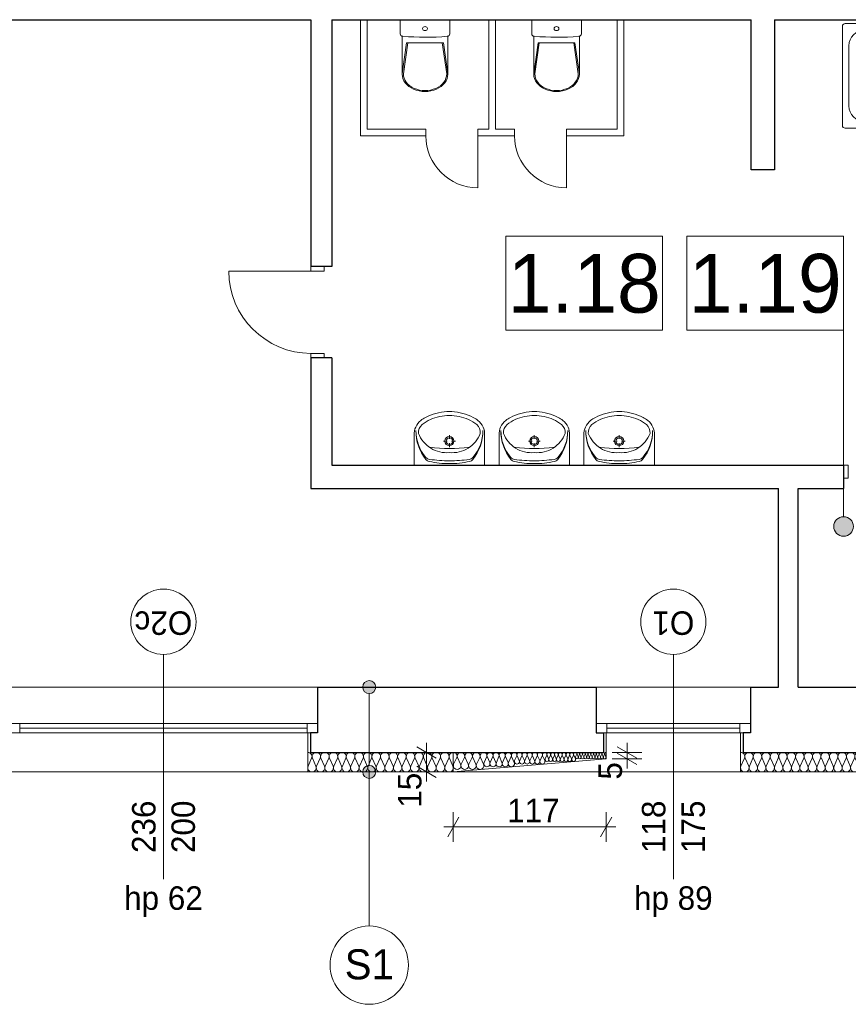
# Model space of a CAD drawing. Extents: x -21260 to 35740, y -2672 to 187028.
# Tile 88 of 120: x 24353 to 30699, y 89537 to 97076. Entities that reach past the tile are written whole.
import ezdxf

# ---------------------------------------------------------------- set-up
doc = ezdxf.new("R2010")
doc.units = 0
doc.header["$MEASUREMENT"] = 0
doc.layers.add('arch izolacje_Nr_Pióra__3', color=7, linetype='Continuous', lineweight=13, true_color=0xff6600)
doc.layers.add('Arch ocieplenie_Nr_Pióra__22', color=7, linetype='Continuous', lineweight=9, true_color=0x7f7f7f)
for name, color, linetype in [('Arch ocieplenie', 7, 'Continuous'), ('Arch opisy', 7, 'Continuous'), ('Arch wymiary', 7, 'Continuous'), ('INWENT wyposarzenie', 7, 'Continuous')]:
    doc.layers.add(name, color=color, linetype=linetype)
for name, color, linetype, lineweight in [('Arch opisy okien_Nr_Pióra__21', 7, 'Continuous', 13), ('Arch opisy_Nr_Pióra__1', 7, 'Continuous', 25), ('Arch opisy_Nr_Pióra__21', 7, 'Continuous', 13), ('Arch wymiary_Nr_Pióra__5', 7, 'Continuous', 13), ('INWENT OPISY_Nr_Pióra__21', 7, 'Continuous', 13), ('INWENT wyposarzenie_Nr_Pióra__21', 7, 'Continuous', 13), ('INWENT wyposarzenie_Nr_Pióra__5', 7, 'Continuous', 13), ('INWENT. DRZWI_Nr_Pióra__21', 7, 'Continuous', 13), ('INWENT. OKNA_Nr_Pióra__5', 7, 'Continuous', 13), ('INWENT.ŚCIANY_Nr_Pióra__1', 7, 'Continuous', 25), ('INWENT.ŚCIANY_Nr_Pióra__21', 7, 'Continuous', 13), ('INWENT.ŚCIANY_Nr_Pióra__5', 7, 'Continuous', 13)]:
    doc.layers.add(name, color=color, linetype=linetype, lineweight=lineweight)
doc.styles.add('GENERATED_STYLE_1', font='txt')
doc.styles.add('GENERATED_STYLE_3', font='txt')
doc.styles.add('GENERATED_STYLE_4', font='txt')
doc.styles.add('GENERATED_STYLE_6', font='txt')
doc.styles.add('GENERATED_STYLE_7', font='txt')
doc.dimstyles.new('GENERATED_STYLE__1', dxfattribs={"dimtxt": 179.999995, "dimasz": 114, "dimexe": 0.18, "dimexo": 0, "dimgap": 0.09, "dimtad": 1, "dimdec": 0, "dimlfac": 0.1, "dimzin": 0, "dimdsep": 46, "dimtxsty": 'GENERATED_STYLE_1', "dimblk": 'ARROWHEAD_2', "dimblk1": 'ARROWHEAD_2', "dimblk2": 'ARROWHEAD_2', "dimcen": 0.09, "dimclrd": 7, "dimclre": 7, "dimclrt": 7, "dimazin": 0, "dimtfac": 1, "dimtdec": 4, "dimtmove": 0, "dimatfit": 3, "dimfxl": 0, "dimtolj": 1, "dimtzin": 0, "dimarcsym": 0})
doc.dimstyles.new('GENERATED_STYLE__3', dxfattribs={"dimtxt": 179.999995, "dimasz": 114, "dimexe": 0.18, "dimexo": 0, "dimgap": 0.09, "dimtad": 1, "dimtih": 1, "dimtoh": 1, "dimdec": 0, "dimlfac": 0.1, "dimzin": 0, "dimdsep": 46, "dimtxsty": 'GENERATED_STYLE_1', "dimblk": 'ARROWHEAD_2', "dimblk1": 'ARROWHEAD_2', "dimblk2": 'ARROWHEAD_2', "dimcen": 0.09, "dimclrd": 7, "dimclre": 7, "dimclrt": 7, "dimazin": 0, "dimtfac": 1, "dimtdec": 4, "dimtmove": 0, "dimatfit": 3, "dimfxl": 0, "dimtolj": 1, "dimtzin": 0, "dimarcsym": 0})

# ---------------------------------------------------------------- blocks, each defined once
blk = doc.blocks.new('Izolacja cieplna 14_147', base_point=(29874.1, 91465.9))
at = {"layer": 'Arch ocieplenie_Nr_Pióra__22', "linetype": 'Continuous'}
for p, q in [((29876.8, 91360.6), (29903.8, 91421.2)), ((29909.2, 91421.2), (29936.2, 91360.6)), ((29941.6, 91360.6), (29968.6, 91421.2)), ((29974, 91421.2), (30001, 91360.6)), ((30006.4, 91360.6), (30033.4, 91421.2)), ((30038.8, 91421.2), (30065.8, 91360.6)), ((30071.2, 91360.6), (30098.2, 91421.2)), ((30103.6, 91421.2), (30130.6, 91360.6)), ((30136, 91360.6), (30163, 91421.2)), ((30168.4, 91421.2), (30195.4, 91360.6)), ((30200.8, 91360.6), (30227.8, 91421.2)), ((30233.2, 91421.2), (30260.2, 91360.6)), ((30265.6, 91360.6), (30292.6, 91421.2)), ((30298, 91421.2), (30325, 91360.6)), ((30330.4, 91360.6), (30357.4, 91421.2)), ((30362.8, 91421.2), (30389.8, 91360.6)), ((30395.3, 91360.6), (30422.2, 91421.2)), ((30427.7, 91421.2), (30454.6, 91360.6)), ((30460.1, 91360.6), (30487, 91421.2)), ((30492.5, 91421.2), (30519.4, 91360.6)), ((30524.9, 91360.6), (30551.8, 91421.2)), ((30557.3, 91421.2), (30584.2, 91360.6)), ((30589.7, 91360.6), (30616.6, 91421.2)), ((30622.1, 91421.2), (30649, 91360.6)), ((30654.5, 91360.6), (30681.4, 91421.2)), ((30686.9, 91421.2), (30713.8, 91360.6)), ((30719.3, 91360.6), (30746.3, 91421.2)), ((30751.7, 91421.2), (30778.7, 91360.6)), ((30784.1, 91360.6), (30811.1, 91421.2)), ((30816.5, 91421.2), (30843.5, 91360.6)), ((30848.9, 91360.6), (30875.9, 91421.2)), ((30881.3, 91421.2), (30908.3, 91360.6)), ((30913.7, 91360.6), (30940.7, 91421.2)), ((30946.1, 91421.2), (30973.1, 91360.6)), ((30978.5, 91360.6), (31005.5, 91421.2)), ((31010.9, 91421.2), (31037.9, 91360.6)), ((31043.3, 91360.6), (31070.3, 91421.2)), ((31075.7, 91421.2), (31102.7, 91360.6)), ((31108.1, 91360.6), (31135.1, 91421.2)), ((31140.5, 91421.2), (31167.5, 91360.6)), ((31172.9, 91360.6), (31199.9, 91421.2)), ((31205.3, 91421.2), (31232.3, 91360.6)), ((31237.8, 91360.6), (31264.7, 91421.2)), ((31270.2, 91421.2), (31297.1, 91360.6)), ((31302.6, 91360.6), (31329.5, 91421.2)), ((31335, 91421.2), (31361.9, 91360.6)), ((31367.4, 91360.6), (31394.3, 91421.2)), ((31399.8, 91421.2), (31426.7, 91360.6)), ((31432.2, 91360.6), (31459.1, 91421.2)), ((31464.6, 91421.2), (31491.5, 91360.6)), ((31497, 91360.6), (31523.9, 91421.2)), ((31529.4, 91421.2), (31556.3, 91360.6))]:
    blk.add_line(p, q, dxfattribs=at)
for centre, start_param, end_param in [((29874.1, 91434), 5.870392, 7.853982), ((29938.9, 91434), 5.870392, 9.837571), ((30003.7, 91434), 5.870392, 9.837571), ((30068.5, 91434), 5.870392, 9.837571), ((30133.3, 91434), 5.870392, 9.837571), ((30198.1, 91434), 5.870392, 9.837571), ((30262.9, 91434), 5.870392, 9.837571), ((30327.7, 91434), 5.870392, 9.837571), ((30392.5, 91434), 5.870392, 9.837571), ((30457.3, 91434), 5.870392, 9.837571), ((30522.1, 91434), 5.870392, 9.837571), ((30587, 91434), 5.870392, 9.837571), ((30651.8, 91434), 5.870392, 9.837571), ((30716.6, 91434), 5.870392, 9.837571), ((30781.4, 91434), 5.870392, 9.837571), ((30846.2, 91434), 5.870392, 9.837571), ((30911, 91434), 5.870392, 9.837571), ((30975.8, 91434), 5.870392, 9.837571), ((31040.6, 91434), 5.870392, 9.837571), ((31105.4, 91434), 5.870392, 9.837571), ((31170.2, 91434), 5.870392, 9.837571), ((31235, 91434), 5.870392, 9.837571), ((31299.8, 91434), 5.870392, 9.837571), ((31364.6, 91434), 5.870392, 9.837571), ((31429.5, 91434), 5.870392, 9.837571), ((31494.3, 91434), 5.870392, 9.837571), ((31559.1, 91434), 1.570796, 3.554385), ((29906.5, 91347.8), 2.728799, 6.695979), ((29971.3, 91347.8), 2.728799, 6.695979), ((30036.1, 91347.8), 2.728799, 6.695979), ((30100.9, 91347.8), 2.728799, 6.695979), ((30165.7, 91347.8), 2.728799, 6.695979), ((30230.5, 91347.8), 2.728799, 6.695979), ((30295.3, 91347.8), 2.728799, 6.695979), ((30360.1, 91347.8), 2.728799, 6.695979), ((30424.9, 91347.8), 2.728799, 6.695979), ((30489.7, 91347.8), 2.728799, 6.695979), ((30554.5, 91347.8), 2.728799, 6.695979), ((30619.4, 91347.8), 2.728799, 6.695979), ((30684.2, 91347.8), 2.728799, 6.695979), ((30749, 91347.8), 2.728799, 6.695979), ((30813.8, 91347.8), 2.728799, 6.695979), ((30878.6, 91347.8), 2.728799, 6.695979), ((30943.4, 91347.8), 2.728799, 6.695979), ((31008.2, 91347.8), 2.728799, 6.695979), ((31073, 91347.8), 2.728799, 6.695979), ((31137.8, 91347.8), 2.728799, 6.695979), ((31202.6, 91347.8), 2.728799, 6.695979), ((31267.4, 91347.8), 2.728799, 6.695979), ((31332.2, 91347.8), 2.728799, 6.695979), ((31397, 91347.8), 2.728799, 6.695979), ((31461.9, 91347.8), 2.728799, 6.695979), ((31526.7, 91347.8), 2.728799, 6.695979)]:
    blk.add_ellipse(centre, major_axis=(32.4, 0), ratio=0.984504, start_param=start_param, end_param=end_param, dxfattribs=at)
blk = doc.blocks.new('Izolacja cieplna 14_151', base_point=(27674.1, 91465.9))
at = {"layer": 'Arch ocieplenie_Nr_Pióra__22', "linetype": 'Continuous'}
for p, q in [((26589.1, 91421.2), (26561.8, 91360.6)), ((26621.9, 91360.6), (26594.6, 91421.2)), ((26654.7, 91421.2), (26627.4, 91360.6)), ((26687.5, 91360.6), (26660.2, 91421.2)), ((26720.3, 91421.2), (26693, 91360.6)), ((26753.1, 91360.6), (26725.8, 91421.2)), ((26785.9, 91421.2), (26758.6, 91360.6)), ((26818.7, 91360.6), (26791.4, 91421.2)), ((26851.5, 91421.2), (26824.2, 91360.6)), ((26884.3, 91360.6), (26857, 91421.2)), ((26917.1, 91421.2), (26889.8, 91360.6)), ((26949.8, 91360.6), (26922.6, 91421.2)), ((26982.6, 91421.2), (26955.4, 91360.6)), ((27015.4, 91360.6), (26988.1, 91421.2)), ((27048.2, 91421.2), (27020.9, 91360.6)), ((27081, 91360.6), (27053.7, 91421.2)), ((27113.8, 91421.2), (27086.5, 91360.6)), ((27146.6, 91360.6), (27119.3, 91421.2)), ((27179.4, 91421.2), (27152.1, 91360.6)), ((27212.2, 91360.6), (27184.9, 91421.2)), ((27245, 91421.2), (27217.7, 91360.6)), ((27277.8, 91360.6), (27250.5, 91421.2)), ((27310.6, 91421.2), (27283.3, 91360.6)), ((27343.4, 91360.6), (27316.1, 91421.2)), ((27376.2, 91421.2), (27348.9, 91360.6)), ((27409, 91360.6), (27381.7, 91421.2)), ((27441.8, 91421.2), (27414.5, 91360.6)), ((27474.6, 91360.6), (27447.3, 91421.2)), ((27507.3, 91421.2), (27480.1, 91360.6)), ((27540.1, 91360.6), (27512.9, 91421.2)), ((27572.9, 91421.2), (27545.6, 91360.6)), ((27605.7, 91360.6), (27578.4, 91421.2)), ((27638.5, 91421.2), (27611.2, 91360.6)), ((27671.3, 91360.6), (27644, 91421.2))]:
    blk.add_line(p, q, dxfattribs=at)
for centre, start_param, end_param in [((26559.1, 91434), 2.7288, 4.712389), ((26624.7, 91434), 2.7288, 6.695979), ((26690.2, 91434), 2.7288, 6.695979), ((26755.8, 91434), 2.7288, 6.695979), ((26821.4, 91434), 2.7288, 6.695979), ((26887, 91434), 2.7288, 6.695979), ((26952.6, 91434), 2.7288, 6.695979), ((27018.2, 91434), 2.7288, 6.695979), ((27083.8, 91434), 2.7288, 6.695979), ((27149.4, 91434), 2.7288, 6.695979), ((27215, 91434), 2.7288, 6.695979), ((27280.5, 91434), 2.7288, 6.695979), ((27346.1, 91434), 2.7288, 6.695979), ((27411.7, 91434), 2.7288, 6.695979), ((27477.3, 91434), 2.7288, 6.695979), ((27542.9, 91434), 2.7288, 6.695979), ((27608.5, 91434), 2.7288, 6.695979), ((27674.1, 91434), 4.712389, 6.695979), ((26591.9, 91347.8), 5.870392, 9.837571), ((26657.5, 91347.8), 5.870392, 9.837571), ((26723, 91347.8), 5.870392, 9.837571), ((26788.6, 91347.8), 5.870392, 9.837571), ((26854.2, 91347.8), 5.870392, 9.837571), ((26919.8, 91347.8), 5.870392, 9.837571), ((26985.4, 91347.8), 5.870392, 9.837571), ((27051, 91347.8), 5.870392, 9.837571), ((27116.6, 91347.8), 5.870392, 9.837571), ((27182.2, 91347.8), 5.870392, 9.837571), ((27247.7, 91347.8), 5.870392, 9.837571), ((27313.3, 91347.8), 5.870392, 9.837571), ((27378.9, 91347.8), 5.870392, 9.837571), ((27444.5, 91347.8), 5.870392, 9.837571), ((27510.1, 91347.8), 5.870392, 9.837571), ((27575.7, 91347.8), 5.870392, 9.837571), ((27641.3, 91347.8), 5.870392, 9.837571)]:
    blk.add_ellipse(centre, major_axis=(-32.8, 0), ratio=0.972788, start_param=start_param, end_param=end_param, dxfattribs=at)
blk = doc.blocks.new('Izolacja cieplna 14_190', base_point=(27674.1, 91465.9))
at = {"layer": 'Arch ocieplenie_Nr_Pióra__22', "linetype": 'Continuous'}
for p, q in [((27676.5, 91374.6), (27700.9, 91427.1)), ((27705.8, 91427.1), (27730.1, 91374.6)), ((27735, 91374.6), (27759.4, 91427.1)), ((27764.3, 91427.1), (27788.6, 91374.6)), ((27793.5, 91374.6), (27817.9, 91427.1)), ((27822.8, 91427.1), (27847.1, 91374.6)), ((27852, 91374.6), (27876.4, 91427.1)), ((27881.3, 91427.1), (27905.6, 91374.6))]:
    blk.add_line(p, q, dxfattribs=at)
for centre, start_param, end_param in [((27674.1, 91438.2), 5.870392, 7.853982), ((27732.6, 91438.2), 5.870392, 9.837571), ((27791.1, 91438.2), 5.870392, 9.837571), ((27849.6, 91438.2), 5.870392, 9.837571), ((27908.1, 91438.2), 1.570796, 3.554385), ((27703.3, 91363.5), 2.728799, 6.695979), ((27761.8, 91363.5), 2.728799, 6.695979), ((27820.3, 91363.5), 2.728799, 6.695979), ((27878.8, 91363.5), 2.728799, 6.695979)]:
    blk.add_ellipse(centre, major_axis=(29.2, 0), ratio=0.945239, start_param=start_param, end_param=end_param, dxfattribs=at)
blk = doc.blocks.new('Izolacja cieplna 14_191', base_point=(27908.1, 91465.9))
at = {"layer": 'Arch ocieplenie_Nr_Pióra__22', "linetype": 'Continuous'}
for p, q in [((27910, 91388.6), (27929.5, 91433.1)), ((27933.4, 91433.1), (27952.9, 91388.6)), ((27956.8, 91388.6), (27976.3, 91433.1)), ((27980.2, 91433.1), (27999.7, 91388.6)), ((28003.6, 91388.6), (28023.1, 91433.1)), ((28027, 91433.1), (28046.5, 91388.6)), ((28050.4, 91388.6), (28069.9, 91433.1)), ((28073.8, 91433.1), (28093.3, 91388.6)), ((28097.2, 91388.6), (28116.7, 91433.1)), ((28120.6, 91433.1), (28140.1, 91388.6))]:
    blk.add_line(p, q, dxfattribs=at)
for centre, start_param, end_param in [((27908.1, 91442.5), 5.870392, 7.853982), ((27954.9, 91442.5), 5.870392, 9.837571), ((28001.7, 91442.5), 5.870392, 9.837571), ((28048.5, 91442.5), 5.870392, 9.837571), ((28095.3, 91442.5), 5.870392, 9.837571), ((28142.1, 91442.5), 1.570796, 3.554385), ((27931.5, 91379.2), 2.728799, 6.695979), ((27978.3, 91379.2), 2.728799, 6.695979), ((28025.1, 91379.2), 2.728799, 6.695979), ((28071.9, 91379.2), 2.728799, 6.695979), ((28118.7, 91379.2), 2.728799, 6.695979)]:
    blk.add_ellipse(centre, major_axis=(23.4, 0), ratio=0.999783, start_param=start_param, end_param=end_param, dxfattribs=at)
blk = doc.blocks.new('Izolacja cieplna 14_192', base_point=(28142.1, 91465.9))
at = {"layer": 'Arch ocieplenie_Nr_Pióra__22', "linetype": 'Continuous'}
for p, q in [((28143.7, 91402.7), (28159.9, 91439)), ((28163.2, 91439), (28179.4, 91402.7)), ((28182.7, 91402.7), (28198.9, 91439)), ((28202.2, 91439), (28218.4, 91402.7)), ((28221.7, 91402.7), (28237.9, 91439)), ((28241.2, 91439), (28257.4, 91402.7)), ((28260.7, 91402.7), (28276.9, 91439)), ((28280.2, 91439), (28296.4, 91402.7)), ((28299.7, 91402.7), (28315.9, 91439)), ((28319.2, 91439), (28335.4, 91402.7)), ((28338.7, 91402.7), (28354.9, 91439)), ((28358.2, 91439), (28374.4, 91402.7))]:
    blk.add_line(p, q, dxfattribs=at)
for centre, start_param, end_param in [((28142.1, 91446.7), 5.870392, 7.853982), ((28181.1, 91446.7), 5.870392, 9.837571), ((28220.1, 91446.7), 5.870392, 9.837571), ((28259.1, 91446.7), 5.870392, 9.837571), ((28298.1, 91446.7), 5.870392, 9.837571), ((28337.1, 91446.7), 5.870392, 9.837571), ((28376.1, 91446.7), 1.570796, 3.554385), ((28161.6, 91395), 2.728799, 6.695979), ((28200.6, 91395), 2.728799, 6.695979), ((28239.6, 91395), 2.728799, 6.695979), ((28278.6, 91395), 2.728799, 6.695979), ((28317.6, 91395), 2.728799, 6.695979), ((28356.6, 91395), 2.728799, 6.695979)]:
    blk.add_ellipse(centre, major_axis=(19.5, 0), ratio=0.98162, start_param=start_param, end_param=end_param, dxfattribs=at)
blk = doc.blocks.new('Izolacja cieplna 14_193', base_point=(28376.1, 91465.9))
at = {"layer": 'Arch ocieplenie_Nr_Pióra__22', "linetype": 'Continuous'}
for p, q in [((28377.3, 91416.7), (28389.5, 91445)), ((28391.9, 91445), (28404.1, 91416.7)), ((28406.5, 91416.7), (28418.7, 91445)), ((28421.2, 91445), (28433.3, 91416.7)), ((28435.8, 91416.7), (28448, 91445)), ((28450.4, 91445), (28462.6, 91416.7)), ((28465, 91416.7), (28477.2, 91445)), ((28479.7, 91445), (28491.8, 91416.7)), ((28494.3, 91416.7), (28506.5, 91445)), ((28508.9, 91445), (28521.1, 91416.7)), ((28523.5, 91416.7), (28535.7, 91445)), ((28538.2, 91445), (28550.3, 91416.7)), ((28552.8, 91416.7), (28565, 91445)), ((28567.4, 91445), (28579.6, 91416.7)), ((28582, 91416.7), (28594.2, 91445)), ((28596.7, 91445), (28608.8, 91416.7))]:
    blk.add_line(p, q, dxfattribs=at)
for centre, start_param, end_param in [((28376.1, 91451), 4.299596, 6.283185), ((28405.3, 91451), 4.299595, 8.266774), ((28434.6, 91451), 4.299595, 8.266774), ((28463.8, 91451), 4.299595, 8.266774), ((28493.1, 91451), 4.299595, 8.266774), ((28522.3, 91451), 4.299595, 8.266774), ((28551.6, 91451), 4.299595, 8.266774), ((28580.8, 91451), 4.299595, 8.266774), ((28610.1, 91451), 6.283185, 8.266774), ((28390.7, 91410.7), 1.158003, 5.125183), ((28419.9, 91410.7), 1.158003, 5.125183), ((28449.2, 91410.7), 1.158003, 5.125183), ((28478.4, 91410.7), 1.158003, 5.125183), ((28507.7, 91410.7), 1.158003, 5.125183), ((28536.9, 91410.7), 1.158003, 5.125183), ((28566.2, 91410.7), 1.158003, 5.125183), ((28595.4, 91410.7), 1.158003, 5.125183)]:
    blk.add_ellipse(centre, major_axis=(0, 14.9), ratio=0.982321, start_param=start_param, end_param=end_param, dxfattribs=at)
blk = doc.blocks.new('Izolacja cieplna 14_194', base_point=(28610.1, 91465.9))
at = {"layer": 'Arch ocieplenie_Nr_Pióra__22', "linetype": 'Continuous'}
for p, q in [((28611, 91430.8), (28619.8, 91451)), ((28621.6, 91451), (28630.4, 91430.8)), ((28632.2, 91430.8), (28641.1, 91451)), ((28642.9, 91451), (28651.7, 91430.8)), ((28653.5, 91430.8), (28662.4, 91451)), ((28664.1, 91451), (28673, 91430.8)), ((28674.8, 91430.8), (28683.6, 91451)), ((28685.4, 91451), (28694.3, 91430.8)), ((28696.1, 91430.8), (28704.9, 91451)), ((28706.7, 91451), (28715.5, 91430.8)), ((28717.3, 91430.8), (28726.2, 91451)), ((28728, 91451), (28736.8, 91430.8)), ((28738.6, 91430.8), (28747.4, 91451)), ((28749.2, 91451), (28758.1, 91430.8)), ((28759.9, 91430.8), (28768.7, 91451)), ((28770.5, 91451), (28779.4, 91430.8)), ((28781.1, 91430.8), (28790, 91451)), ((28791.8, 91451), (28800.6, 91430.8)), ((28802.4, 91430.8), (28811.3, 91451)), ((28813.1, 91451), (28821.9, 91430.8)), ((28823.7, 91430.8), (28832.5, 91451)), ((28834.3, 91451), (28843.2, 91430.8))]:
    blk.add_line(p, q, dxfattribs=at)
for centre, start_param, end_param in [((28610.1, 91455.2), 5.870392, 7.853982), ((28631.3, 91455.2), 5.870392, 9.837571), ((28652.6, 91455.2), 5.870392, 9.837571), ((28673.9, 91455.2), 5.870392, 9.837571), ((28695.2, 91455.2), 5.870392, 9.837571), ((28716.4, 91455.2), 5.870392, 9.837571), ((28737.7, 91455.2), 5.870392, 9.837571), ((28759, 91455.2), 5.870392, 9.837571), ((28780.3, 91455.2), 5.870392, 9.837571), ((28801.5, 91455.2), 5.870392, 9.837571), ((28822.8, 91455.2), 5.870392, 9.837571), ((28844.1, 91455.2), 1.570796, 3.554385), ((28620.7, 91426.5), 2.728799, 6.695979), ((28642, 91426.5), 2.728799, 6.695979), ((28663.3, 91426.5), 2.728799, 6.695979), ((28684.5, 91426.5), 2.728799, 6.695979), ((28705.8, 91426.5), 2.728799, 6.695979), ((28727.1, 91426.5), 2.728799, 6.695979), ((28748.3, 91426.5), 2.728799, 6.695979), ((28769.6, 91426.5), 2.728799, 6.695979), ((28790.9, 91426.5), 2.728799, 6.695979), ((28812.2, 91426.5), 2.728799, 6.695979), ((28833.4, 91426.5), 2.728799, 6.695979)]:
    blk.add_ellipse(centre, major_axis=(10.6, 0), ratio=0.999851, start_param=start_param, end_param=end_param, dxfattribs=at)
blk = doc.blocks.new('Symbol Brodzik 14_252', base_point=(31454.1, 97045.9))
at = {"layer": 'INWENT wyposarzenie_Nr_Pióra__5', "linetype": 'Continuous'}
for p, q in [((31434.1, 97045.8), (30674.1, 97045.8)), ((30654.1, 96265.8), (30654.1, 97025.8)), ((31284.1, 96995.8), (30824.1, 96995.8)), ((31454.1, 96265.8), (31454.1, 97025.8)), ((30865.5, 96848.2), (30865.5, 96879.9)), ((30704.1, 96415.8), (30704.1, 96875.8)), ((30820, 96834.4), (30851.6, 96834.4)), ((30865.5, 96788.9), (30865.5, 96820.6)), ((30879.3, 96834.4), (30910.9, 96834.4)), ((31404.1, 96415.8), (31404.1, 96875.8)), ((31284.1, 96295.8), (30824.1, 96295.8)), ((31434.1, 96245.8), (30674.1, 96245.8))]:
    blk.add_line(p, q, dxfattribs=at)
for radius in [35, 25]:
    blk.add_circle((30865.5, 96834.4), radius, dxfattribs=at)
for centre, radius, start, end in [((30674.1, 97025.8), 20, 90, 180), ((31434.1, 97025.8), 20, 0, 90), ((30824.1, 96875.8), 120, 90, 180), ((31284.1, 96875.8), 120, 0, 90), ((30824.1, 96415.8), 120, 180, 270), ((31284.1, 96415.8), 120, 270, 0), ((30674.1, 96265.8), 20, 180, 270), ((31434.1, 96265.8), 20, 270, 0)]:
    blk.add_arc(centre, radius, start, end, dxfattribs=at)
blk = doc.blocks.new('Symbol WC 2 14_253', base_point=(27267.4, 97075.9))
at = {"layer": 'INWENT wyposarzenie_Nr_Pióra__21', "linetype": 'Continuous'}
for p, q in [((27267.4, 97075.9), (27647.4, 97075.9)), ((27267.4, 97075.9), (27267.4, 96967.1)), ((27647.4, 97075.9), (27647.4, 96967.1)), ((27282.5, 96949.6), (27282.5, 96659.9)), ((27282.5, 96660.2), (27316.5, 96898.7)), ((27291.4, 96660.2), (27325.5, 96898.7)), ((27457.4, 96898.7), (27316.5, 96898.7)), ((27457.4, 96898.7), (27598.3, 96898.7)), ((27623.5, 96660.2), (27589.4, 96898.7)), ((27632.4, 96660.2), (27598.3, 96898.7)), ((27632.4, 96949.8), (27632.4, 96659.9))]:
    blk.add_line(p, q, dxfattribs=at)
for centre, major_axis, ratio, start_param, end_param in [((27289.5, 96967.1), (22.1, 0), 0.829819, 3.141593, 4.602988), ((27625.4, 96967.1), (22.1, 0), 0.829819, 4.812804, 6.283185), ((27457.4, 98290.6), (1625.8, 0), 0.829819, 4.60742, 4.817236), ((27457.4, 96659.9), (-174.9, 0), 0.765974, 0, 3.141593), ((27457.4, 96660.2), (-166, 0), 0.764861, 0, 3.141593)]:
    blk.add_ellipse(centre, major_axis=major_axis, ratio=ratio, start_param=start_param, end_param=end_param, dxfattribs=at)
blk.add_ellipse((27457.4, 97007.2), major_axis=(18.5, 0), ratio=0.829819, dxfattribs=at)
blk = doc.blocks.new('Symbol WC 2 14_254', base_point=(28274.6, 97075.9))
at = {"layer": 'INWENT wyposarzenie_Nr_Pióra__21', "linetype": 'Continuous'}
for p, q in [((28274.6, 97075.9), (28654.6, 97075.9)), ((28274.6, 97075.9), (28274.6, 96967.1)), ((28654.6, 97075.9), (28654.6, 96967.1)), ((28289.7, 96949.6), (28289.7, 96659.9)), ((28289.7, 96660.2), (28323.7, 96898.7)), ((28298.6, 96660.2), (28332.7, 96898.7)), ((28464.6, 96898.7), (28323.7, 96898.7)), ((28464.6, 96898.7), (28605.5, 96898.7)), ((28630.7, 96660.2), (28596.6, 96898.7)), ((28639.6, 96660.2), (28605.5, 96898.7)), ((28639.6, 96949.8), (28639.6, 96659.9))]:
    blk.add_line(p, q, dxfattribs=at)
for centre, major_axis, ratio, start_param, end_param in [((28296.7, 96967.1), (22.1, 0), 0.829819, 3.141593, 4.602988), ((28632.6, 96967.1), (22.1, 0), 0.829819, 4.812804, 6.283185), ((28464.6, 98290.6), (1625.8, 0), 0.829819, 4.60742, 4.817236), ((28464.6, 96659.9), (-174.9, 0), 0.765974, 0, 3.141593), ((28464.6, 96660.2), (-166, 0), 0.764861, 0, 3.141593)]:
    blk.add_ellipse(centre, major_axis=major_axis, ratio=ratio, start_param=start_param, end_param=end_param, dxfattribs=at)
blk.add_ellipse((28464.6, 97007.2), major_axis=(18.5, 0), ratio=0.829819, dxfattribs=at)
blk = doc.blocks.new('Symbol Umywalka 14_261', base_point=(28674.5, 94075.9))
at = {"layer": 'INWENT wyposarzenie_Nr_Pióra__21', "linetype": 'Continuous'}
for p, q in [((28674.5, 93665.9), (28674.5, 93894.3)), ((28944.4, 93865.9), (28944.4, 93894.7)), ((29214.5, 93665.9), (29214.5, 93894.3)), ((28927.7, 93849.2), (28898.9, 93849.2)), ((28944.4, 93803.7), (28944.4, 93832.5)), ((28989.9, 93849.2), (28961.1, 93849.2)), ((28674.5, 93665.9), (29214.5, 93665.9)), ((29029.6, 93665.9), (28859.4, 93665.9))]:
    blk.add_line(p, q, dxfattribs=at)
for radius in [35, 25]:
    blk.add_circle((28944.4, 93849.2), radius, dxfattribs=at)
for centre, radius, start, end in [((28858.8, 93841.3), 212.8, 117.15714, 128.68481), ((28921.1, 93748.5), 293, 99.99776, 129.28506), ((28958.2, 93632.2), 444.2, 94.20524, 116.2597), ((28944.5, 93729.2), 316.7, 76.43339, 103.56661), ((28944.5, 93805.9), 270, 85.98758, 94.01242), ((28930.8, 93632.2), 444.2, 63.7403, 85.79476), ((28967.9, 93748.5), 293, 50.71494, 80.00224), ((29030.2, 93841.3), 212.8, 51.31519, 62.84286), ((28811.7, 93900.2), 137.4, 128.74542, 182.45518), ((28788.5, 93914), 80.9, 130.80161, 183.93061), ((29100.5, 93914), 80.9, 356.06939, 49.19839), ((29077.3, 93900.2), 137.4, 357.54482, 51.25458), ((28993.5, 93925.7), 305.1, 179.32329, 221.47551), ((29028, 93924), 339.6, 179.09275, 219.33522), ((28931.6, 93996.9), 240.7, 201.55193, 237.15578), ((28957.4, 93996.9), 240.7, 302.84422, 338.44807), ((28861, 93923.9), 339.6, 320.74225, 0.98472), ((28895.4, 93925.7), 305.1, 318.60196, 0.75418), ((28944.4, 94776.6), 984.9, 261.17345, 278.82043), ((28925.2, 94000.8), 240.6, 238.94394, 274.60598), ((28963.8, 94000.8), 240.6, 265.39402, 301.05606), ((28798.6, 93753.5), 45, 221.47551, 262.16955), ((29090.6, 93753.7), 45, 277.90792, 318.60197), ((28800.1, 93737.2), 45, 219.33522, 257.30598), ((28938.7, 94352.7), 675.9, 257.30598, 270.51028), ((28949.7, 94852), 1153.8, 262.16955, 269.75502), ((28938, 94852), 1153.8, 270.32245, 277.90792), ((28949.6, 94352.7), 675.9, 269.56719, 282.77149), ((29089.1, 93737.4), 45, 282.77149, 320.74225)]:
    blk.add_arc(centre, radius, start, end, dxfattribs=at)
blk = doc.blocks.new('Symbol Umywalka 14_262', base_point=(28024.4, 94075.9))
at = {"layer": 'INWENT wyposarzenie_Nr_Pióra__21', "linetype": 'Continuous'}
for p, q in [((28024.4, 93665.9), (28024.4, 93894.3)), ((28294.3, 93865.9), (28294.3, 93894.7)), ((28564.4, 93665.9), (28564.4, 93894.3)), ((28277.6, 93849.2), (28248.8, 93849.2)), ((28294.3, 93803.7), (28294.3, 93832.5)), ((28339.8, 93849.2), (28311, 93849.2)), ((28024.4, 93665.9), (28564.4, 93665.9)), ((28379.5, 93665.9), (28209.3, 93665.9))]:
    blk.add_line(p, q, dxfattribs=at)
for radius in [35, 25]:
    blk.add_circle((28294.3, 93849.2), radius, dxfattribs=at)
for centre, radius, start, end in [((28208.7, 93841.3), 212.8, 117.15714, 128.68481), ((28271, 93748.5), 293, 99.99776, 129.28506), ((28308.1, 93632.2), 444.2, 94.20524, 116.2597), ((28294.4, 93729.2), 316.7, 76.43339, 103.56661), ((28294.4, 93805.9), 270, 85.98758, 94.01242), ((28280.7, 93632.2), 444.2, 63.7403, 85.79476), ((28317.8, 93748.5), 293, 50.71494, 80.00224), ((28380.1, 93841.3), 212.8, 51.31519, 62.84286), ((28161.6, 93900.2), 137.4, 128.74542, 182.45518), ((28138.4, 93914), 80.9, 130.80161, 183.93061), ((28450.4, 93914), 80.9, 356.06939, 49.19839), ((28427.2, 93900.2), 137.4, 357.54482, 51.25458), ((28343.4, 93925.7), 305.1, 179.32329, 221.47551), ((28377.9, 93924), 339.6, 179.09275, 219.33522), ((28281.5, 93996.9), 240.7, 201.55193, 237.15578), ((28307.3, 93996.9), 240.7, 302.84422, 338.44807), ((28210.8, 93923.9), 339.6, 320.74225, 0.98472), ((28245.3, 93925.7), 305.1, 318.60196, 0.75418), ((28294.3, 94776.6), 984.9, 261.17345, 278.82043), ((28275.1, 94000.8), 240.6, 238.94394, 274.60598), ((28313.7, 94000.8), 240.6, 265.39402, 301.05606), ((28148.5, 93753.5), 45, 221.47551, 262.16955), ((28440.5, 93753.7), 45, 277.90792, 318.60197), ((28150, 93737.2), 45, 219.33522, 257.30598), ((28288.6, 94352.7), 675.9, 257.30598, 270.51028), ((28299.6, 94852), 1153.8, 262.16955, 269.75502), ((28287.9, 94852), 1153.8, 270.32245, 277.90792), ((28299.5, 94352.7), 675.9, 269.56719, 282.77149), ((28439, 93737.4), 45, 282.77149, 320.74225)]:
    blk.add_arc(centre, radius, start, end, dxfattribs=at)
blk = doc.blocks.new('Symbol Umywalka 14_263', base_point=(27914.1, 94075.9))
at = {"layer": 'INWENT wyposarzenie_Nr_Pióra__21', "linetype": 'Continuous'}
for p, q in [((27374.1, 93665.9), (27374.1, 93894.3)), ((27644.2, 93865.9), (27644.2, 93894.7)), ((27914.1, 93665.9), (27914.1, 93894.3)), ((27598.7, 93849.2), (27627.5, 93849.2)), ((27644.2, 93803.7), (27644.2, 93832.5)), ((27660.9, 93849.2), (27689.7, 93849.2)), ((27914.1, 93665.9), (27374.1, 93665.9)), ((27559, 93665.9), (27729.1, 93665.9))]:
    blk.add_line(p, q, dxfattribs=at)
for radius in [35, 25]:
    blk.add_circle((27644.2, 93849.2), radius, dxfattribs=at)
for centre, radius, start, end in [((27558.3, 93841.3), 212.8, 117.15714, 128.68481), ((27620.7, 93748.5), 293, 99.99776, 129.28506), ((27657.8, 93632.2), 444.2, 94.20524, 116.2597), ((27644.1, 93729.2), 316.7, 76.43339, 103.56661), ((27644.1, 93805.9), 270, 85.98758, 94.01242), ((27630.4, 93632.2), 444.2, 63.7403, 85.79476), ((27667.5, 93748.5), 293, 50.71494, 80.00224), ((27729.8, 93841.3), 212.8, 51.31519, 62.84286), ((27511.3, 93900.2), 137.4, 128.74542, 182.45518), ((27488, 93914), 80.9, 130.80161, 183.93061), ((27800.1, 93914), 80.9, 356.06939, 49.19839), ((27776.8, 93900.2), 137.4, 357.54482, 51.25458), ((27727.6, 93923.9), 339.6, 179.01528, 219.25775), ((27693.1, 93925.7), 305.1, 179.24582, 221.39804), ((27631.2, 93996.9), 240.7, 201.55193, 237.15578), ((27657, 93996.9), 240.7, 302.84422, 338.44807), ((27560.6, 93924), 339.6, 320.66478, 0.90725), ((27595.1, 93925.7), 305.1, 318.52449, 0.67671), ((27644.1, 94776.6), 984.9, 261.17957, 278.82655), ((27624.7, 94000.8), 240.6, 238.94394, 274.60598), ((27663.4, 94000.8), 240.6, 265.39402, 301.05606), ((27498, 93753.7), 45, 221.39803, 262.09208), ((27790, 93753.5), 45, 277.83045, 318.52449), ((27499.5, 93737.4), 45, 219.25775, 257.22851), ((27639, 94352.7), 675.9, 257.22851, 270.43281), ((27650.6, 94852), 1153.8, 262.09208, 269.67755), ((27638.9, 94852), 1153.8, 270.24498, 277.83045), ((27649.8, 94352.7), 675.9, 269.48972, 282.69402), ((27788.5, 93737.2), 45, 282.69402, 320.66478)]:
    blk.add_arc(centre, radius, start, end, dxfattribs=at)
blk = doc.blocks.new('Linia_48', base_point=(30662.8, 95419.1))
at = {"layer": 'Arch opisy_Nr_Pióra__21', "linetype": 'Continuous'}
blk.add_hatch(color=256, dxfattribs=at).paths.add_polyline_path([(30737.8, 93195.6), (30732.1, 93224.3), (30715.8, 93248.6), (30691.5, 93264.9), (30662.8, 93270.6), (30634.1, 93264.9), (30609.7, 93248.6), (30593.5, 93224.3), (30587.8, 93195.6), (30593.5, 93166.9), (30609.7, 93142.5), (30634.1, 93126.3), (30662.8, 93120.6), (30691.5, 93126.3), (30715.8, 93142.5), (30732.1, 93166.9)], flags=0)
blk.add_line((30662.8, 95419.1), (30662.8, 93270.6), dxfattribs=at)
blk.add_circle((30662.8, 93195.6), 75, dxfattribs=at)
blk = doc.blocks.new('Linia_57', base_point=(27030.4, 91315.9))
at = {"layer": 'Arch opisy_Nr_Pióra__21', "linetype": 'Continuous'}
blk.add_line((27030.4, 91315.9), (27030.4, 90136.8), dxfattribs=at)
blk.add_circle((27030.4, 89836.8), 300, dxfattribs=at)
blk = doc.blocks.new('Linia_58', base_point=(27030.4, 91965.9))
at = {"layer": 'Arch opisy_Nr_Pióra__21', "linetype": 'Continuous'}
for points in [[(27080.4, 91965.9), (27076.6, 91985), (27065.8, 92001.2), (27049.6, 92012), (27030.4, 92015.9), (27011.3, 92012), (26995.1, 92001.2), (26984.2, 91985), (26980.4, 91965.9), (26984.2, 91946.7), (26995.1, 91930.5), (27011.3, 91919.7), (27030.4, 91915.9), (27049.6, 91919.7), (27065.8, 91930.5), (27076.6, 91946.7)], [(27080.4, 91315.9), (27076.6, 91335), (27065.8, 91351.2), (27049.6, 91362), (27030.4, 91365.9), (27011.3, 91362), (26995.1, 91351.2), (26984.2, 91335), (26980.4, 91315.9), (26984.2, 91296.7), (26995.1, 91280.5), (27011.3, 91269.7), (27030.4, 91265.9), (27049.6, 91269.7), (27065.8, 91280.5), (27076.6, 91296.7)]]:
    blk.add_hatch(color=256, dxfattribs=at).paths.add_polyline_path(points, flags=0)
blk.add_line((27030.4, 91915.9), (27030.4, 91365.9), dxfattribs=at)
for centre in [(27030.4, 91965.9), (27030.4, 91315.9)]:
    blk.add_circle(centre, 50, dxfattribs=at)
blk = doc.blocks.new('*D699')
at = {"layer": 'Arch wymiary_Nr_Pióra__5', "linetype": 'Continuous'}
for p, q in [((27468.4, 91465.9), (27468.4, 91539.2)), ((27580.9, 91465.9), (27355.9, 91465.9)), ((27543.4, 91422.6), (27393.4, 91509.2)), ((27468.4, 91315.9), (27468.4, 91465.9)), ((27580.9, 91315.9), (27355.9, 91315.9)), ((27393.4, 91359.2), (27543.4, 91272.6)), ((27468.4, 91242.5), (27468.4, 91315.9))]:
    blk.add_line(p, q, dxfattribs=at)
at = {"layer": 'Arch wymiary_Nr_Pióra__5', "insert": (27432.4, 91042.1), "char_height": 180, "attachment_point": 7, "rotation": 90, "style": 'GENERATED_STYLE_1'}
blk.add_mtext('{15}', dxfattribs=at)
blk = doc.blocks.new('ARROWHEAD_2')
at = {"color": 0, "linetype": 'Continuous', "lineweight": 0}
for p, q in [((0, 0), (-1, 0)), ((-0.378, -0.655), (0.378, 0.655))]:
    blk.add_line(p, q, dxfattribs=at)
blk = doc.blocks.new('*D700')
at = {"layer": 'Arch wymiary_Nr_Pióra__5', "linetype": 'Continuous'}
for p, q in [((29004.2, 91465.9), (29004.2, 91539.2)), ((29116.7, 91465.9), (28891.7, 91465.9)), ((28929.2, 91509.2), (29079.2, 91422.6)), ((29079.2, 91372.6), (28929.2, 91459.2)), ((29004.2, 91415.9), (29004.2, 91465.9)), ((29116.7, 91415.9), (28891.7, 91415.9)), ((29004.2, 91342.5), (29004.2, 91415.9))]:
    blk.add_line(p, q, dxfattribs=at)
at = {"layer": 'Arch wymiary_Nr_Pióra__5', "insert": (28968.2, 91257.3), "char_height": 180, "attachment_point": 7, "rotation": 90, "style": 'GENERATED_STYLE_1'}
blk.add_mtext('{5}', dxfattribs=at)
blk = doc.blocks.new('*D701')
at = {"layer": 'Arch wymiary_Nr_Pióra__5', "linetype": 'Continuous'}
for p, q in [((27674.1, 90782), (27674.1, 91007)), ((28844.1, 90782), (28844.1, 91007)), ((27717.4, 90969.5), (27630.8, 90819.5)), ((28800.8, 90819.5), (28887.4, 90969.5)), ((27600.7, 90894.5), (27674.1, 90894.5)), ((27674.1, 90894.5), (28844.1, 90894.5)), ((28844.1, 90894.5), (28917.4, 90894.5))]:
    blk.add_line(p, q, dxfattribs=at)
at = {"layer": 'Arch wymiary_Nr_Pióra__5', "insert": (28086.3, 90930.5), "char_height": 180, "attachment_point": 7, "style": 'GENERATED_STYLE_1'}
blk.add_mtext('{117}', dxfattribs=at)

msp = doc.modelspace()

# ---------------------------------------------------------------- linework, layer by layer
at = {"layer": 'arch izolacje_Nr_Pióra__3', "linetype": 'Continuous'}
for p, q in [((26559.1, 91315.9), (26559.1, 91615.9)), ((28844.1, 91415.9), (28844.1, 91615.9)), ((29874.1, 91615.9), (29874.1, 91315.9)), ((27674.1, 91465.9), (27674.1, 91315.9)), ((27674.1, 91315.9), (28844.1, 91415.9)), ((31559.1, 91315.9), (15939.1, 91315.9)), ((28844.1, 91315.9), (26559.1, 91315.9)), ((29874.1, 91315.9), (31559.1, 91315.9))]:
    msp.add_line(p, q, dxfattribs=at)
at = {"layer": 'Arch opisy okien_Nr_Pióra__21', "linetype": 'Continuous'}
for centre in [(25454.1, 92465.9), (29359.1, 92465.9)]:
    msp.add_circle(centre, 250, dxfattribs=at)
at = {"layer": 'Arch opisy_Nr_Pióra__21', "linetype": 'Continuous'}
for p, q in [((29276.7, 95419.1), (28076.7, 95419.1)), ((28076.7, 95419.1), (28076.7, 94699.1)), ((29276.7, 94699.1), (29276.7, 95419.1)), ((30662.8, 95419.1), (29462.8, 95419.1)), ((29462.8, 95419.1), (29462.8, 94699.1)), ((30662.8, 94699.1), (30662.8, 95419.1)), ((28076.7, 94699.1), (29276.7, 94699.1)), ((29462.8, 94699.1), (30662.8, 94699.1))]:
    msp.add_line(p, q, dxfattribs=at)
at = {"layer": 'INWENT OPISY_Nr_Pióra__21', "linetype": 'Continuous'}
for p, q in [((25454.1, 92215.9), (25454.1, 90495.9)), ((29359.1, 92215.9), (29359.1, 90495.9))]:
    msp.add_line(p, q, dxfattribs=at)
at = {"layer": 'INWENT. DRZWI_Nr_Pióra__21', "linetype": 'Continuous'}
for p, q in [((26584.1, 95150.9), (25954.1, 95150.9)), ((26584.1, 95150.9), (26584.1, 95185.9)), ((26584.1, 95150.9), (26684.1, 95150.9)), ((26684.1, 95150.9), (26684.1, 95185.9)), ((26584.1, 94520.9), (26684.1, 94520.9)), ((26584.1, 94520.9), (26584.1, 94485.9)), ((26684.1, 94520.9), (26684.1, 94485.9)), ((30699.1, 93665.9), (30664.1, 93665.9)), ((30699.1, 93665.9), (30699.1, 93565.9)), ((30699.1, 93565.9), (30664.1, 93565.9))]:
    msp.add_line(p, q, dxfattribs=at)
msp.add_arc((26584.1, 95150.9), 630, 180, 270, dxfattribs=at)
at = {"layer": 'INWENT. OKNA_Nr_Pióra__5', "linetype": 'Continuous'}
for p, q in [((26634.1, 91685.9), (24274.1, 91685.9)), ((24354.1, 91615.9), (24354.1, 91685.9)), ((26554.1, 91615.9), (26554.1, 91685.9)), ((26634.1, 91615.9), (26634.1, 91685.9)), ((29949.1, 91685.9), (28769.1, 91685.9)), ((28769.1, 91615.9), (28769.1, 91685.9)), ((28849.1, 91615.9), (28849.1, 91685.9)), ((29869.1, 91615.9), (29869.1, 91685.9)), ((29949.1, 91615.9), (29949.1, 91685.9)), ((24274.1, 91615.9), (26634.1, 91615.9)), ((24354.1, 91650.9), (26554.1, 91650.9)), ((28769.1, 91615.9), (29949.1, 91615.9)), ((28849.1, 91650.9), (29869.1, 91650.9))]:
    msp.add_line(p, q, dxfattribs=at)
at = {"layer": 'INWENT.ŚCIANY_Nr_Pióra__1', "linetype": 'Continuous'}
for p, q in [((11244.1, 97075.9), (26584.1, 97075.9)), ((26584.1, 97075.9), (26584.1, 95185.9)), ((26744.1, 97075.9), (26744.1, 95185.9)), ((26744.1, 97075.9), (29954.1, 97075.9)), ((29954.1, 95925.9), (29954.1, 97075.9)), ((30134.1, 97075.9), (30134.1, 95925.9)), ((30134.1, 97075.9), (31484.1, 97075.9)), ((30134.1, 95925.9), (29954.1, 95925.9)), ((26744.1, 95185.9), (26584.1, 95185.9)), ((26744.1, 94485.9), (26584.1, 94485.9)), ((26584.1, 94485.9), (26584.1, 93485.9)), ((26744.1, 94485.9), (26744.1, 93665.9)), ((26744.1, 93665.9), (30664.1, 93665.9)), ((30664.1, 93485.9), (30664.1, 93665.9)), ((26584.1, 93485.9), (30164.1, 93485.9)), ((30164.1, 91965.9), (30164.1, 93485.9)), ((30314.1, 91965.9), (30314.1, 93485.9)), ((30314.1, 93485.9), (30664.1, 93485.9)), ((26634.1, 91965.9), (28769.1, 91965.9)), ((26634.1, 91965.9), (26634.1, 91615.9)), ((28769.1, 91965.9), (28769.1, 91615.9)), ((29949.1, 91965.9), (30164.1, 91965.9)), ((29949.1, 91965.9), (29949.1, 91615.9)), ((30314.1, 91965.9), (31484.1, 91965.9)), ((26634.1, 91615.9), (26579.1, 91615.9)), ((26579.1, 91615.9), (26579.1, 91465.9)), ((28769.1, 91615.9), (28824.1, 91615.9)), ((28824.1, 91615.9), (28824.1, 91465.9)), ((29949.1, 91615.9), (29894.1, 91615.9)), ((29894.1, 91615.9), (29894.1, 91465.9)), ((26579.1, 91465.9), (28824.1, 91465.9)), ((29894.1, 91465.9), (31984.1, 91465.9))]:
    msp.add_line(p, q, dxfattribs=at)
at = {"layer": 'INWENT.ŚCIANY_Nr_Pióra__21', "linetype": 'Continuous'}
for p, q in [((24274.1, 91965.9), (26634.1, 91965.9)), ((28769.1, 91965.9), (29949.1, 91965.9))]:
    msp.add_line(p, q, dxfattribs=at)
at = {"layer": 'INWENT.ŚCIANY_Nr_Pióra__5', "linetype": 'Continuous'}
for p, q in [((26964.1, 97075.9), (26964.1, 96186.8)), ((27014.1, 97075.9), (27014.1, 96236.8)), ((27946.5, 97075.9), (27946.5, 96236.8)), ((27996.5, 97075.9), (27996.5, 96236.8)), ((28929, 97075.9), (28929, 96236.8)), ((28979, 97075.9), (28979, 96186.8)), ((27463.6, 96236.8), (27014.1, 96236.8)), ((27463.6, 96186.8), (27463.6, 96236.8)), ((27862, 96186.8), (27862, 96236.8)), ((27862, 96236.8), (27946.5, 96236.8)), ((27996.5, 96236.8), (28142.3, 96236.8)), ((28142.3, 96236.8), (28142.3, 96186.8)), ((28540.7, 96236.8), (28540.7, 96186.8)), ((28540.7, 96236.8), (28929, 96236.8)), ((27463.6, 96186.8), (26964.1, 96186.8)), ((28142.3, 96186.8), (27862, 96186.8)), ((27862, 96186.8), (27862, 95788.4)), ((28540.7, 96186.8), (28979, 96186.8)), ((28540.7, 96186.8), (28540.7, 95788.4))]:
    msp.add_line(p, q, dxfattribs=at)
for centre in [(27862, 96186.8), (28540.7, 96186.8)]:
    msp.add_arc(centre, 398.4, 180, 270, dxfattribs=at)

# ---------------------------------------------------------------- block references
at = {"layer": 'Arch ocieplenie', "color": 104, "linetype": 'Continuous', "lineweight": 9, "true_color": 0x029e21}
for name, p in [('Izolacja cieplna 14_151', (27674.1, 91465.9)), ('Izolacja cieplna 14_190', (27674.1, 91465.9)), ('Izolacja cieplna 14_191', (27908.1, 91465.9)), ('Izolacja cieplna 14_192', (28142.1, 91465.9)), ('Izolacja cieplna 14_193', (28376.1, 91465.9)), ('Izolacja cieplna 14_194', (28610.1, 91465.9)), ('Izolacja cieplna 14_147', (29874.1, 91465.9))]:
    msp.add_blockref(name, p, dxfattribs=at)
at = {"layer": 'Arch opisy', "linetype": 'Continuous'}
for name, p in [('Linia_48', (30662.8, 95419.1)), ('Linia_58', (27030.4, 91965.9)), ('Linia_57', (27030.4, 91315.9))]:
    msp.add_blockref(name, p, dxfattribs=at)
at = {"layer": 'INWENT wyposarzenie', "color": 104, "linetype": 'Continuous', "lineweight": 9, "true_color": 0x029e21}
for name, p in [('Symbol WC 2 14_253', (27267.4, 97075.9)), ('Symbol WC 2 14_254', (28274.6, 97075.9)), ('Symbol Brodzik 14_252', (31454.1, 97045.9)), ('Symbol Umywalka 14_263', (27914.1, 94075.9)), ('Symbol Umywalka 14_262', (28024.4, 94075.9)), ('Symbol Umywalka 14_261', (28674.5, 94075.9))]:
    msp.add_blockref(name, p, dxfattribs=at)

# ---------------------------------------------------------------- texts
at = {"layer": 'Arch opisy okien_Nr_Pióra__21', "linetype": 'Continuous', "char_height": 180, "attachment_point": 2, "rotation": 180, "style": 'GENERATED_STYLE_6'}
for s, insert in [('{O2c}', (25454.1, 92365.6)), ('{O1}', (29359.1, 92365.6))]:
    msp.add_mtext(s, dxfattribs=dict(at, insert=insert))
at = {"layer": 'Arch opisy_Nr_Pióra__1', "linetype": 'Continuous'}
for s, insert, char_height, attachment_point, style in [('{1.18}', (28676.7, 94826.2), 450, 8, 'GENERATED_STYLE_3'), ('{1.19}', (30062.8, 94826.2), 450, 8, 'GENERATED_STYLE_3'), ('{S1}', (27030.4, 89958.2), 230, 2, 'GENERATED_STYLE_4')]:
    msp.add_mtext(s, dxfattribs=dict(at, insert=insert, char_height=char_height, attachment_point=attachment_point, style=style))
at = {"layer": 'INWENT OPISY_Nr_Pióra__21', "linetype": 'Continuous', "char_height": 180, "width": 1346.334, "attachment_point": 2, "rotation": 90, "style": 'GENERATED_STYLE_7'}
for s, insert, line_spacing_factor in [('{236\\P200}', (25213.3, 90895.9), 1.007146), ('{118\\P175}', (29117.9, 90895.9), 1.008452)]:
    msp.add_mtext(s, dxfattribs=dict(at, insert=insert, line_spacing_factor=line_spacing_factor))
at = {"layer": 'INWENT OPISY_Nr_Pióra__21', "linetype": 'Continuous', "char_height": 180, "attachment_point": 2, "style": 'GENERATED_STYLE_7'}
for s, insert in [('{hp 62}', (25454.1, 90440.2)), ('{hp 89}', (29359.1, 90440.2))]:
    msp.add_mtext(s, dxfattribs=dict(at, insert=insert))

# ---------------------------------------------------------------- dimensions: what is measured, and where the dimension line sits
at = {"layer": 'Arch wymiary', "linetype": 'Continuous'}
for base, p1, p2, picture, middle in [((27468.4, 91315.9), (27674.1, 91315.9), (27674.1, 91465.9), '*D699', (27342.4, 91178.7)), ((29004.2, 91415.9), (28844.1, 91415.9), (28824.1, 91465.9), '*D700', (28878.2, 91325.6))]:
    dim = msp.add_linear_dim(base=base, p1=p1, p2=p2, angle=90, dimstyle='GENERATED_STYLE__1', dxfattribs=at)
    dim.commit()
    dim.dimension.update_dxf_attribs({"geometry": picture, "text_midpoint": middle})
dim = msp.add_linear_dim(base=(27674.1, 90894.5), p1=(27674.1, 91315.9), p2=(28844.1, 91415.9), dimstyle='GENERATED_STYLE__3', dxfattribs=at)
dim.commit()
dim.dimension.update_dxf_attribs({"geometry": '*D701', "text_midpoint": (28282.1, 91020.5)})

doc.saveas('drawing.dxf')
